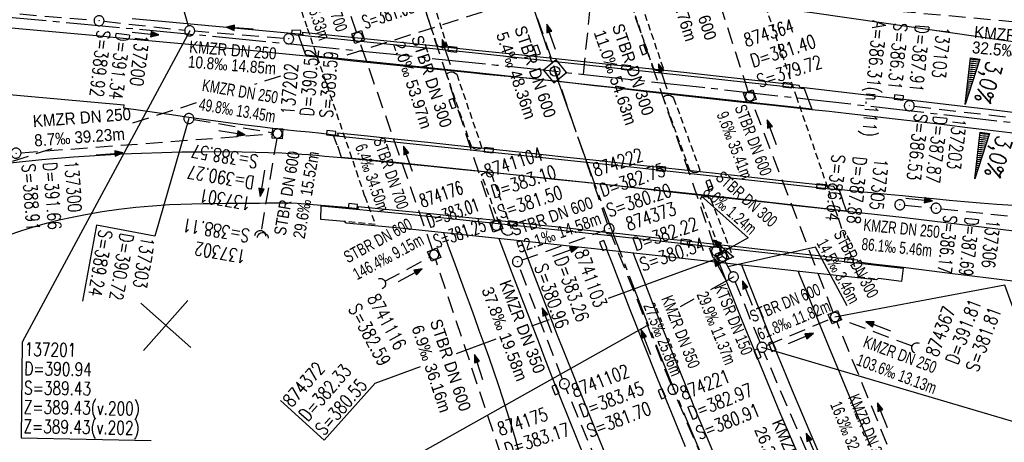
# Model space of a CAD drawing. Header units: millimetres. Extents: x -519 to 616, y -483 to 277.
# Tile 10 of 26: x -72 to 75, y -217 to -154. Entities that reach past the tile are written whole.
import ezdxf

# ---------------------------------------------------------------- set-up
doc = ezdxf.new("R2010")
doc.units = ezdxf.units.MM
doc.header["$LTSCALE"] = 10
for name, pattern in [('ACHSE', [5.5, 4, -0.5, 0.5, -0.5]), ('LT00', [0]), ('LT17', [0.15, 0.1, -0.05]), ('STRICHLINIE2', [0.375, 0.25, -0.125])]:
    doc.linetypes.add(name, pattern=pattern)
for name, color, linetype in [('--EK_000-Halt-Pfeil', 4, 'LT00'), ('--EK_000-Halt-Text', 140, 'LT00'), ('--EK_000-Haltung', 7, 'STRICHLINIE2'), ('--EK_000-Schacht-Text', 5, 'LT00'), ('--EK_01-Halt-Text', 140, 'LT00'), ('--EK_01-Haltung', 7, 'STRICHLINIE2'), ('--EK_01-Schacht-Text', 5, 'LT00'), ('--EK_04-Halt-Pfeil', 4, 'LT00'), ('--EK_04-Halt-Text', 140, 'LT00'), ('--EK_04-Haltung', 7, 'STRICHLINIE2'), ('--EK_04-Schacht-Text', 5, 'LT00'), ('--EK_05-Halt-Pfeil', 4, 'LT00'), ('--EK_05-Halt-Text', 140, 'LT00'), ('--EK_05-Haltung', 7, 'STRICHLINIE2'), ('--EK_05-Schacht-Text', 5, 'LT00'), ('--EK_06-Halt-Pfeil', 4, 'LT00'), ('--EK_06-Halt-Text', 140, 'LT00'), ('--EK_06-Haltung', 7, 'STRICHLINIE2'), ('--EK_06-Schacht-Text', 5, 'LT00'), ('--EK_07-Halt-Pfeil', 4, 'LT00'), ('--EK_07-Halt-Text', 140, 'LT00'), ('--EK_07-Haltung', 7, 'STRICHLINIE2'), ('--EK_07-Schacht-Text', 5, 'LT00'), ('--EK_08-Halt-Pfeil', 4, 'LT00'), ('--EK_08-Halt-Text', 140, 'LT00'), ('--EK_08-Haltung', 7, 'STRICHLINIE2'), ('--EK_08-Schacht-Text', 5, 'LT00'), ('--EK_10-Halt-Pfeil', 4, 'LT00'), ('--EK_10-Halt-Text', 140, 'LT00'), ('--EK_10-Haltung', 7, 'STRICHLINIE2'), ('--EK_10-Schacht-Text', 5, 'LT00'), ('--EK_A-TEXT-KILOMETER', 30, 'LT17'), ('--EK_A6-TEXT-KILOMETER', 30, 'LT17'), ('--EK_FBR', 2, 'LT00'), ('-AX-020', 30, 'ACHSE'), ('-AX-061', 30, 'ACHSE'), ('-NETZKNOTEN', 20, 'LT00'), ('-QUE-20O', 11, 'Continuous'), ('-QUE-20W', 11, 'Continuous'), ('V_BR_KAPPE', 30, 'LT00'), ('V_BRUECK', 30, 'LT17'), ('V_KA_MULD', 182, 'LT00'), ('V_KA_MULD_VERDECKT', 252, 'LT00'), ('V_KA_PRUF', 182, 'LT00'), ('V_KA_PRUF_VERDECKT', 252, 'LT00'), ('V_L_BWID', 30, 'LT17'), ('V_P_SK', 182, 'LT00'), ('V_P_SK_VERDECKT', 252, 'LT00'), ('V_P_UK_DL', 182, 'LT00'), ('V_RASTER_75', 121, 'LT00')]:
    doc.layers.add(name, color=color, linetype=linetype)
doc.styles.add('Haltungsbeschriftung', font='arial.ttf', dxfattribs={"width": 0.75})
doc.styles.add('ROMANS', font='ROMANS.shx', dxfattribs={"width": 0.8})
doc.styles.add('schachtbeschriftung', font='romans.shx', dxfattribs={"width": 0.75, "height": 0.2})

# ---------------------------------------------------------------- blocks, each defined once
blk = doc.blocks.new('SYMB0652')
at = {"color": 0, "linetype": 'ByBlock'}
blk.add_lwpolyline([(-0.15, -0.075), (0.15, -0.075), (0.15, 0.075), (-0.15, 0.075), (-0.15, -0.075)], dxfattribs=at)
blk = doc.blocks.new('SYMB0003')
at = {"color": 0, "linetype": 'ByBlock'}
for p, q in [((-0.015712, 0), (0.010166, 0.012015)), ((0, -0.021257), (-0.015712, 0)), ((0.010166, 0.012015), (0, -0.021257))]:
    blk.add_line(p, q, dxfattribs=at)
for points in [[(-0.031395, 0.499013), (-0.093691, 0.491144), (-0.154509, 0.475528), (-0.21289, 0.452414), (-0.267913, 0.422164), (-0.318712, 0.385257), (-0.364484, 0.342274), (-0.404509, 0.293893), (-0.438154, 0.240877), (-0.464888, 0.184062), (-0.484292, 0.124345), (-0.496058, 0.062667), (-0.5, 0)], [(-0.5, 0), (-0.496058, -0.062667), (-0.484292, -0.124345), (-0.464888, -0.184062), (-0.438154, -0.240877), (-0.404509, -0.293893), (-0.364485, -0.342274), (-0.318712, -0.385257), (-0.267914, -0.422164), (-0.21289, -0.452414), (-0.154509, -0.475529), (-0.093691, -0.491144), (-0.031395, -0.499014), (0.031395, -0.499014)], [(0.5, 0), (0.496057, 0.062667), (0.484292, 0.124345), (0.464888, 0.184062), (0.438153, 0.240877), (0.404509, 0.293893), (0.364484, 0.342274), (0.318712, 0.385257), (0.267913, 0.422164), (0.21289, 0.452414), (0.154509, 0.475528), (0.093691, 0.491144), (0.031395, 0.499013), (-0.031395, 0.499013)], [(0.031395, -0.499014), (0.093691, -0.491144), (0.154509, -0.475529), (0.21289, -0.452414), (0.267914, -0.422164), (0.318712, -0.385257), (0.364485, -0.342274), (0.404509, -0.293893), (0.438154, -0.240877), (0.464889, -0.184062), (0.484292, -0.124345), (0.496058, -0.062667), (0.5, 0)]]:
    blk.add_lwpolyline(points, dxfattribs=at)
blk = doc.blocks.new('SYMB1210')
at = {"color": 0, "linetype": 'ByBlock'}
blk.add_line((0.018815, -0.179014), (0.055623, -0.17119), dxfattribs=at)
for points in [[(-0.2, -0.2), (-0.2, 0.2), (0.2, 0.2), (0.2, -0.2), (-0.2, -0.2)], [(0.018815, 0.179014), (-0.018815, 0.179014), (-0.055623, 0.17119), (-0.09, 0.155885), (-0.120444, 0.133766), (-0.145623, 0.105801), (-0.164438, 0.073213), (-0.176067, 0.037424), (-0.18, 0)], [(-0.18, 0), (-0.176067, -0.037424), (-0.164438, -0.073213), (-0.145623, -0.105801), (-0.120444, -0.133766), (-0.09, -0.155885), (-0.055623, -0.17119), (-0.018815, -0.179014), (0.018815, -0.179014)], [(0.18, 0), (0.176067, 0.037424), (0.164438, 0.073213), (0.145623, 0.105801), (0.120444, 0.133766), (0.09, 0.155885), (0.055623, 0.17119), (0.018815, 0.179014)], [(0.055623, -0.17119), (0.09, -0.155885), (0.120444, -0.133766), (0.145623, -0.105801), (0.164438, -0.073213), (0.176067, -0.037424), (0.18, 0)]]:
    blk.add_lwpolyline(points, dxfattribs=at)
blk = doc.blocks.new('SYMB1107')
at = {"color": 0, "linetype": 'ByBlock'}
for points in [[(-0.2, 0), (-0.196157, 0.039018), (-0.184776, 0.076537), (-0.166294, 0.111114), (-0.141421, 0.141421), (-0.111114, 0.166294), (-0.076537, 0.184776), (-0.039018, 0.196157), (0, 0.2)], [(0, 0.2), (0.039018, 0.196157), (0.076537, 0.184776), (0.111114, 0.166294), (0.141421, 0.141421), (0.166294, 0.111114), (0.184776, 0.076537), (0.196157, 0.039018), (0.2, 0)]]:
    blk.add_lwpolyline(points, dxfattribs=at)
blk = doc.blocks.new('SYMB0070')
at = {"color": 0, "linetype": 'ByBlock'}
for p, q in [((-0.5, 0), (0.2, 0)), ((0.5, 0), (0.2, 0.1)), ((0.2, 0.1), (0.2, 0)), ((0.468, 0), (0.21, 0.086)), ((0.21, 0.086), (0.21, -0.086)), ((0.21, -0.086), (0.468, 0)), ((0.22, -0.072), (0.437, 0)), ((0.23, -0.058), (0.405, 0)), ((0.24, -0.045), (0.374, 0)), ((0.342, 0), (0.25, 0.031)), ((0.25, 0.031), (0.25, -0.031)), ((0.25, -0.031), (0.342, 0)), ((0.26, -0.017), (0.31, 0)), ((0.27, -0.003), (0.279, 0))]:
    blk.add_line(p, q, dxfattribs=at)
for points in [[(0.2, 0), (0.2, -0.1), (0.5, 0)], [(0.437, 0), (0.22, 0.072), (0.22, -0.072)], [(0.405, 0), (0.23, 0.058), (0.23, -0.058)], [(0.374, 0), (0.24, 0.045), (0.24, -0.045)], [(0.31, 0), (0.26, 0.017), (0.26, -0.017)], [(0.279, 0), (0.27, 0.003), (0.27, -0.003)]]:
    blk.add_lwpolyline(points, dxfattribs=at)
blk = doc.blocks.new('Netzknoten_SYMB')
at = {"flags": 128}
blk.add_lwpolyline([(0, -0.864), (0.864, 0), (0, 0.864), (-0.864, 0)], close=True, dxfattribs=at)
blk.add_circle((0, 0), 0.36)

msp = doc.modelspace()

# ---------------------------------------------------------------- hatches: boundary and pattern name
at = {"layer": '-QUE-20O'}
h = msp.add_hatch(dxfattribs=at)
h.set_pattern_fill('LT_0', color=256, scale=0.3, angle=-6.6278, style=0, pattern_type=2)
h.set_pattern_definition([(353.372168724, (24089.87786, -706253.55518), (0.03462589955, 0.2979950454), [0.3])])
h.paths.add_polyline_path([(69.87, -159.27), (69.07, -166.23), (71.26, -159.43)])
at = {"layer": '-QUE-20W'}
h = msp.add_hatch(dxfattribs=at)
h.set_pattern_fill('LT_0', color=256, scale=0.3, angle=-6.6278, style=0, pattern_type=2)
h.set_pattern_definition([(353.372168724, (24091.3373, -706264.6834), (0.03462589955, 0.2979950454), [0.3])])
h.paths.add_polyline_path([(71.33, -170.4), (70.52, -177.35), (72.72, -170.56)])

# ---------------------------------------------------------------- linework, layer by layer
at = {"layer": '--EK_000-Haltung'}
for p, q in [((-47.12, -154.49), (-50.41, -142.64)), ((-109.69, -149.49), (-61.23, -153.63)), ((-59.74, -153.78), (-47.66, -155.13)), ((-32.86, -156.34), (-46.17, -155.27)), ((61.46, -166.5), (88, -169.58))]:
    msp.add_line(p, q, dxfattribs=at)
at = {"layer": '--EK_000-Schacht-Text', "flags": 128}
msp.add_lwpolyline([(-46.92, -155.21), (-71.99, -201.83), (-72.13, -216.11), (-52.7, -216.54)], dxfattribs=at)
at = {"layer": '--EK_01-Haltung'}
msp.add_line((55.43, -151.91), (102.68, -156.24), dxfattribs=at)
at = {"layer": '--EK_04-Haltung'}
for p, q in [((15.58, -184.12), (0.51, -139.75)), ((25.09, -208.17), (16.09, -185.53)), ((38.85, -240.3), (25.66, -209.56))]:
    msp.add_line(p, q, dxfattribs=at)
at = {"layer": '--EK_05-Haltung'}
for p, q in [((-21.97, -155.43), (-33.14, -122.45)), ((-10.6, -188.01), (-21.48, -156.85)), ((-17.75, -192.7), (-11.01, -189.07)), ((0.84, -222.31), (-10.12, -189.43))]:
    msp.add_line(p, q, dxfattribs=at)
at = {"layer": '--EK_06-Haltung'}
for p, q in [((-1.3, -183.65), (-17.69, -133.81)), ((2.8, -189.51), (15.11, -185.09)), ((8.85, -207.34), (2.36, -190.46)), ((18.4, -230.38), (9.4, -208.73))]:
    msp.add_line(p, q, dxfattribs=at)
at = {"layer": '--EK_07-Halt-Text', "flags": 128}
for points in [[(29.61, -179.89), (36.63, -186.17), (32.32, -188.61)], [(51.42, -196.37), (46.67, -187.59), (33.58, -190.52)]]:
    msp.add_lwpolyline(points, dxfattribs=at)
at = {"layer": '--EK_07-Haltung'}
for p, q in [((31.58, -187.47), (14.28, -137.24)), ((32.19, -188.51), (32.39, -188.68)), ((34.05, -191.38), (33.12, -189.66)), ((38.4, -201.88), (34.69, -192.74)), ((61.68, -227.53), (49.88, -198.74)), ((61.18, -202.43), (50.3, -198.32))]:
    msp.add_line(p, q, dxfattribs=at)
at = {"layer": '--EK_07-Schacht-Text', "flags": 128}
for points in [[(15.74, -195.2), (32.76, -189)], [(31.05, -193.93), (34.41, -192.04)], [(26.5, -196.49), (28.55, -195.34)], [(4.27, -199.38), (6.91, -198.42)], [(-35.32, -220.97), (-31.11, -228.77), (-21.03, -223.23), (21.5, -199.3)], [(-7.01, -203.5), (-1.07, -201.33)], [(-33.35, -210.55), (-26.81, -216.47), (-19.2, -207.94), (-12.38, -205.46)]]:
    msp.add_lwpolyline(points, dxfattribs=at)
at = {"layer": '--EK_08-Haltung'}
for p, q in [((36.64, -164.29), (27.68, -136.43)), ((49.32, -197.35), (37.14, -165.7)), ((39.37, -202.29), (48.9, -198.34)), ((51.37, -232.03), (38.97, -203.26))]:
    msp.add_line(p, q, dxfattribs=at)
at = {"layer": '--EK_08-Schacht-Text', "flags": 128}
for points in [[(99.89, -204.63), (81.69, -211.62), (75, -193.27), (49.59, -198.05)], [(38.68, -202.58), (82.52, -215.55)]]:
    msp.add_lwpolyline(points, dxfattribs=at)
at = {"layer": '--EK_10-Haltung'}
for p, q in [((-46.3, -168.47), (-34.52, -170.46)), ((-72.16, -173.46), (-34.53, -170.64)), ((-33.9, -171.32), (-36.25, -185.14)), ((60.05, -181.31), (63.99, -181.69)), ((65.48, -181.85), (103.42, -185.85))]:
    msp.add_line(p, q, dxfattribs=at)
at = {"layer": '--EK_10-Schacht-Text'}
msp.add_line((-47.04, -168.34), (-52.14, -185.94), dxfattribs=at)
at = {"layer": '--EK_10-Schacht-Text', "flags": 128}
msp.add_lwpolyline([(-52.14, -185.94), (-60.87, -184.31), (-62.94, -195.67)], dxfattribs=at)
at = {"layer": '--EK_A-TEXT-KILOMETER', "ltscale": 2.5, "flags": 128}
msp.add_lwpolyline([(11.97, -161.72), (17.52, -108.41)], dxfattribs=at)
at = {"layer": '--EK_A6-TEXT-KILOMETER', "ltscale": 2.5}
for p, q in [((3.98, -150.15), (-24.31, -159.14)), ((-33.33, -162.01), (-37.22, -163.25)), ((-45.93, -166.01), (-56.39, -169.34)), ((-67.53, -172.87), (-105.95, -185.08))]:
    msp.add_line(p, q, dxfattribs=at)
at = {"layer": '--EK_FBR'}
for points in [[(347.61, -191.12), (337.39, -189.87), (326.68, -188.53), (321.39, -187.8), (313.34, -186.77), (297.78, -184.87), (278.05, -182.4), (252.97, -179.28), (233.75, -176.78), (232.82, -176.66), (229.04, -176.2), (202.84, -172.86), (178.93, -169.86), (164.15, -168.04), (148.71, -166.1), (124.59, -163.17), (99.95, -160.19), (73.77, -156.52), (56.93, -154.05), (46.17, -152.5), (40.96, -151.86), (22.72, -149.86)], [(-90.71, -153.22), (-84.08, -153.8), (-77.46, -154.39), (-70.83, -154.99), (-65.85, -155.45), (-60.86, -155.92), (-55.87, -156.39), (-50.89, -156.86)], [(44.41, -163.75), (44.24, -163.37), (38.49, -162.73), (32.75, -162.1), (27, -161.47), (21.25, -160.84), (14.77, -160.15), (8.29, -159.46), (1.81, -158.77), (-4.68, -158.09), (-11.03, -157.43), (-17.38, -156.77), (-23.73, -156.12), (-30.08, -155.46), (-29.99, -155.82)], [(-78.31, -164.32), (-71.69, -164.92), (-66.71, -165.38), (-61.72, -165.84), (-56.74, -166.3)], [(-24.71, -170.89), (-25.4, -170.81), (-27.23, -170.6), (-29.06, -170.4), (-30.89, -170.21), (-32.72, -170.01), (-34.55, -169.81), (-36.38, -169.6), (-38.59, -169.33), (-40.8, -169.05), (-43.01, -168.75), (-45.22, -168.43), (-47.42, -168.12), (-49.63, -167.8), (-51.83, -167.48), (-54.3, -167.13), (-56.76, -166.78), (-56.74, -166.3)], [(49.59, -178.87), (49.59, -178.87), (49.45, -178.51), (42, -177.69), (34.54, -176.88), (27.09, -176.06), (19.63, -175.25), (14.35, -174.68), (9.06, -174.11), (3.78, -173.54), (-1.51, -172.97), (-6.8, -172.41), (-11.3, -171.94), (-15.81, -171.47), (-20.32, -171), (-24.83, -170.53), (-24.71, -170.89)], [(53.11, -189.86), (52.98, -189.55), (50.07, -189.23), (47.16, -188.9), (44.24, -188.57), (41.32, -188.25), (38.39, -187.92), (35.47, -187.59), (32.55, -187.27), (29.52, -186.93), (26.49, -186.6), (23.46, -186.28), (20.43, -185.95), (17.4, -185.62), (14.35, -185.29), (11.31, -184.95), (8.27, -184.62), (5.22, -184.29), (2.18, -183.96), (-2.02, -183.52), (-6.21, -183.08), (-10.41, -182.66), (-14.6, -182.24), (-18.16, -181.88), (-21.71, -181.53), (-21.75, -181.83)], [(5.38, -202.07), (3.36, -196.77), (1.34, -191.46), (-0.62, -186.33)], [(66.7, -323.17), (58.34, -308.55), (47.14, -287.41), (36.38, -265.79), (25.99, -243.35), (16.44, -221.46), (8.1, -200.83), (4.53, -191.47), (2.96, -187.34)], [(32.24, -189.88), (35.34, -197.69), (41.31, -212.25), (50.54, -233.54), (60.58, -255.05), (70.9, -275.74), (75.02, -283.58), (75.43, -283.36)], [(35.64, -190.26), (40.21, -201.8), (41.2, -204.21), (42.19, -206.61), (43.19, -209.02), (44.19, -211.41), (45.68, -214.93), (47.19, -218.44), (48.72, -221.93), (50.26, -225.43), (51.81, -228.91), (53.38, -232.4), (55, -235.97), (56.63, -239.54), (58.27, -243.1), (59.93, -246.65), (61.61, -250.2), (63.3, -253.74), (65.33, -257.93), (67.39, -262.11), (69.48, -266.27), (71.59, -270.42), (73.73, -274.56), (74.99, -276.97)]]:
    msp.add_lwpolyline(points, dxfattribs=at)
at = {"layer": '--EK_FBR', "color": 2}
for points in [[(-29.99, -155.82), (-30.65, -155.71), (-50.54, -153.86), (-55.52, -153.4)], [(-50.89, -156.86), (-47.62, -157.17), (-44.36, -157.48), (-41.09, -157.8), (-37.83, -158.11), (-34.57, -158.44), (-32.03, -158.69), (-29.5, -158.95), (-25.98, -159.32), (-22.47, -159.68), (-18.95, -160.05), (-15.44, -160.41), (-11.92, -160.77), (-8.41, -161.12), (-4.89, -161.47), (-2.66, -161.68), (-0.42, -161.89), (1.81, -162.1), (4.04, -162.32), (6.27, -162.54), (8.73, -162.81), (11.19, -163.08), (13.65, -163.37), (16.11, -163.66), (18.56, -163.95), (21.02, -164.23), (24.61, -164.64), (28.2, -165.04), (31.79, -165.44), (35.38, -165.82), (38.97, -166.21), (42.56, -166.59), (46.15, -166.97), (48.71, -167.25), (51.27, -167.53), (54.3, -167.87), (57.32, -168.22), (60.35, -168.58), (63.37, -168.94), (66.39, -169.3), (69.42, -169.67), (72.44, -170.03), (76.68, -170.54)], [(81.09, -168.01), (72.57, -167), (45.01, -163.75), (44.41, -163.75)], [(-73.78, -174.98), (-71.42, -174.72), (-69.06, -174.48), (-66.7, -174.26), (-64.3, -174.07), (-61.91, -173.91), (-59.51, -173.77), (-57.12, -173.64), (-54.11, -173.52), (-51.11, -173.42), (-48.1, -173.34), (-45.1, -173.3), (-42.09, -173.29), (-39.08, -173.32), (-37.1, -173.36), (-35.11, -173.41), (-33.13, -173.49), (-31.14, -173.6), (-29.16, -173.74), (-27.93, -173.84), (-26.7, -173.95), (-25.47, -174.07), (-24.24, -174.19), (-22.19, -174.39), (-20.14, -174.58), (-18.08, -174.78), (-16.03, -174.97), (-11.29, -175.43), (-6.56, -175.9), (-1.83, -176.38), (2.91, -176.88), (7.64, -177.39), (11.75, -177.83), (15.87, -178.28), (19.98, -178.73), (24.1, -179.19), (28.22, -179.64), (32.33, -180.09), (36.14, -180.51), (39.94, -180.92), (43.74, -181.34), (47.55, -181.76), (51.35, -182.18), (53.65, -182.43), (55.96, -182.69), (60.05, -183.16), (64.15, -183.64), (68.24, -184.13), (72.34, -184.63), (76.43, -185.14)], [(-73.78, -174.98), (-71.42, -174.72), (-69.06, -174.48), (-66.7, -174.26), (-64.3, -174.07), (-61.91, -173.91), (-59.51, -173.77), (-57.12, -173.64), (-54.11, -173.52), (-51.11, -173.42), (-48.1, -173.34), (-45.1, -173.3), (-42.09, -173.29), (-39.08, -173.32), (-37.1, -173.36), (-35.11, -173.41), (-33.13, -173.49), (-31.14, -173.6), (-29.16, -173.74), (-27.93, -173.84), (-26.7, -173.95), (-25.47, -174.07), (-24.24, -174.19), (-22.19, -174.39), (-20.14, -174.58), (-18.08, -174.78), (-16.03, -174.97), (-11.29, -175.43), (-6.56, -175.9), (-1.83, -176.38), (2.91, -176.88), (7.64, -177.39), (11.75, -177.83), (15.87, -178.28), (19.98, -178.73), (24.1, -179.19), (28.22, -179.64), (32.33, -180.09), (36.14, -180.51), (39.94, -180.92), (43.74, -181.34), (47.55, -181.76), (51.35, -182.18), (53.65, -182.43), (55.96, -182.69), (60.05, -183.16), (64.15, -183.64), (68.24, -184.13), (72.34, -184.63), (76.43, -185.14)], [(76.33, -181.38), (73.83, -181.19), (71.32, -180.99), (69, -180.8), (66.68, -180.59), (64.36, -180.37), (62.04, -180.15), (59.72, -179.92), (57.4, -179.69), (55.08, -179.47), (53.87, -179.35), (52.67, -179.23), (51.46, -179.09), (50.26, -178.95), (49.59, -178.87)], [(-21.75, -181.83), (-23.58, -181.66), (-25.41, -181.5), (-27.24, -181.34), (-28.45, -181.24), (-29.65, -181.15), (-30.85, -181.08), (-32.05, -181.03), (-33.16, -181.01), (-34.27, -181.01), (-35.39, -181.02), (-36.5, -181.04), (-38.18, -181.05), (-39.86, -181.06), (-41.54, -181.07), (-43.23, -181.09), (-44.91, -181.11), (-46.59, -181.15), (-48.27, -181.2), (-49.95, -181.28), (-52.48, -181.44), (-55, -181.67), (-57.52, -181.96), (-60.03, -182.32), (-62.52, -182.74), (-64.49, -183.13), (-66.45, -183.57), (-68.39, -184.06), (-70.32, -184.6), (-72.24, -185.19), (-74.14, -185.83)], [(2.36, -218.35), (1.8, -216.3), (1.21, -214.26), (0.59, -212.23), (-0.06, -210.2), (-0.73, -208.18), (-1.43, -206.14), (-2.14, -204.1), (-2.87, -202.07), (-3.6, -200.04), (-4.34, -198.02), (-5.09, -195.99), (-5.83, -193.97), (-6.57, -191.94), (-7.38, -189.73), (-8.19, -187.51), (-8.93, -185.45)], [(2.96, -187.34), (2.72, -186.68)], [(15.5, -188.04), (16.22, -189.91), (17.12, -192.25), (18.02, -194.6), (18.92, -196.94), (20.94, -202.08), (22.99, -207.2), (25.08, -212.31), (27.2, -217.41)], [(33.5, -223.26), (30.42, -215.97), (28.76, -211.97), (27.12, -207.95), (25.49, -203.93), (23.89, -199.9), (22.29, -195.87), (21.29, -193.3), (20.29, -190.74), (19.4, -188.46)], [(77.39, -192.81), (73.35, -192.32), (69.31, -191.83), (67.6, -191.63), (65.65, -191.38), (63.69, -191.14), (61.73, -190.89), (59.78, -190.65), (57.56, -190.38), (55.34, -190.12), (53.11, -189.86)], [(44.09, -191.2), (44.26, -191.64), (45.37, -194.37), (46.48, -197.1), (47.61, -199.87), (48.75, -202.64), (49.89, -205.41), (51.04, -208.18), (52.19, -210.95), (53.36, -213.71), (54.98, -217.5)], [(12.29, -219.4), (11.02, -216.32), (9.77, -213.24), (8.53, -210.16), (7.31, -207.06), (6.11, -203.96), (5.74, -203.02), (5.38, -202.07)]]:
    msp.add_lwpolyline(points, dxfattribs=at)
at = {"layer": '-AX-020', "ltscale": 0.2, "flags": 128}
msp.add_lwpolyline([(-493.87, -141.36), (-486.27, -141.05), (-470.78, -140.5), (-455.3, -140.02), (-439.81, -139.63), (-424.32, -139.32), (-408.83, -139.08), (-393.34, -138.93), (-377.85, -138.86), (-362.36, -138.86), (-346.87, -138.95), (-331.38, -139.12), (-315.89, -139.36), (-300.4, -139.69), (-284.91, -140.1), (-269.43, -140.58), (-253.95, -141.15), (-238.47, -141.79), (-232.64, -142.06), (-217.17, -142.81), (-201.7, -143.65), (-186.24, -144.56), (-170.78, -145.54), (-155.32, -146.59), (-139.87, -147.7), (-124.42, -148.88), (-108.98, -150.13), (-93.54, -151.43), (-78.11, -152.79), (-62.68, -154.2), (-47.26, -155.66), (-31.84, -157.17), (-16.43, -158.73), (-1.02, -160.33), (14.39, -161.98), (29.79, -163.66), (45.18, -165.38), (60.57, -167.13), (75.96, -168.91), (91.35, -170.72), (106.73, -172.55), (122.11, -174.41), (137.49, -176.29), (152.87, -178.19), (168.24, -180.1), (183.61, -182.03), (198.98, -183.96), (214.35, -185.9), (229.72, -187.85), (244.81, -189.77), (264.65, -192.28), (284.5, -194.8), (304.34, -197.3), (324.18, -199.78), (344.03, -202.24), (363.88, -204.68), (383.74, -207.08), (403.6, -209.44), (423.46, -211.76), (431.13, -212.64)], dxfattribs=at)
at = {"layer": '-AX-061', "ltscale": 0.2, "flags": 128}
msp.add_lwpolyline([(195.76, -477.64), (192.38, -473.95), (186.71, -467.64), (181.1, -461.27), (175.55, -454.86), (170.06, -448.39), (164.63, -441.86), (159.26, -435.29), (153.96, -428.67), (148.71, -422), (143.54, -415.28), (138.42, -408.51), (133.37, -401.69), (128.38, -394.82), (123.46, -387.91), (118.61, -380.95), (113.82, -373.95), (109.09, -366.9), (104.43, -359.81), (99.84, -352.67), (95.32, -345.49), (90.87, -338.27), (86.48, -331.01), (82.16, -323.7), (77.91, -316.36), (73.73, -308.97), (69.62, -301.55), (65.58, -294.09), (61.61, -286.59), (57.72, -279.05), (53.89, -271.48), (50.13, -263.87), (46.45, -256.22), (42.84, -248.54), (39.3, -240.83), (35.83, -233.09), (32.44, -225.31), (29.12, -217.5), (25.88, -209.66), (22.71, -201.79), (19.61, -193.89), (16.59, -185.96), (13.64, -178.01), (10.77, -170.02), (7.97, -162.01), (5.25, -153.97), (2.6, -145.91), (0.03, -137.82), (-2.46, -129.71), (-4.88, -121.58), (-7.22, -113.42), (-9.48, -105.24), (-11.66, -97.05), (-13.77, -88.83), (-15.8, -80.59), (-17.75, -72.33), (-19.63, -64.05), (-21.43, -55.76), (-23.14, -47.45), (-24.78, -39.13), (-26.34, -30.79), (-27.83, -22.43), (-29.23, -14.06), (-30.56, -5.68), (-31.8, 2.71), (-32.97, 11.12), (-34.06, 19.53), (-35.06, 27.96), (-35.99, 36.39), (-36.84, 44.83), (-37.61, 53.28), (-38.3, 61.74), (-38.91, 70.2), (-39.44, 78.67), (-39.89, 87.15), (-40.26, 95.62), (-40.55, 104.1), (-40.76, 112.59), (-40.89, 121.07), (-40.94, 129.56), (-40.91, 138.04), (-40.8, 146.53), (-40.61, 155.01), (-40.39, 162.37), (-40.05, 170.85), (-39.64, 179.33), (-39.16, 187.8), (-38.61, 196.27), (-38.01, 204.73), (-37.36, 213.19), (-36.73, 220.94), (-35.68, 232.89), (-34.55, 244.84), (-33.34, 256.78), (-32.05, 268.71), (-31.64, 272.36)], dxfattribs=at)
at = {"layer": '-QUE-20O', "flags": 128}
msp.add_lwpolyline([(71.26, -159.43), (69.07, -166.23), (69.87, -159.27), (71.26, -159.43)], dxfattribs=at)
at = {"layer": '-QUE-20W', "flags": 128}
msp.add_lwpolyline([(72.72, -170.56), (70.52, -177.35), (71.33, -170.4), (72.72, -170.56)], dxfattribs=at)
at = {"layer": 'V_BR_KAPPE'}
for points in [[(45.01, -163.84), (46.13, -166.92), (21.02, -164.17), (-4.94, -161.41), (-29.53, -158.86), (-30.63, -155.8), (-4.65, -158.48), (21.25, -161.25), (45.01, -163.84)], [(-24.84, -172.33), (-25.4, -170.87), (-6.38, -172.85), (19.51, -175.63), (50.25, -179)], [(-24.8, -172.44), (-24.25, -174.13), (-16.07, -174.86), (7.62, -177.34), (32.37, -180.03), (51.31, -182.13), (50.78, -180.66)], [(50.25, -179), (50.74, -180.52), (50.78, -180.66)], [(59.79, -190.71), (59.56, -192.75), (56.11, -192.29), (55.78, -192.5), (47.02, -191.52), (32.16, -189.87), (17.28, -188.23), (2.02, -186.6), (-14.97, -184.82), (-23.54, -183.99), (-23.8, -183.74), (-27.32, -183.44), (-27.24, -181.41), (-14.64, -182.62), (2.1, -184.36), (17.37, -185.99), (32.42, -187.65), (47.12, -189.28), (59.79, -190.71)]]:
    msp.add_lwpolyline(points, dxfattribs=at)
at = {"layer": 'V_BRUECK'}
for points in [[(-8.43, -157.43), (-8.67, -157.6), (-8.94, -157.69), (-9.23, -157.7), (-9.51, -157.63), (-9.76, -157.49), (-9.96, -157.28), (-13.4, -146.68), (-13.17, -146.52), (-12.9, -146.43), (-12.62, -146.41), (-12.34, -146.47), (-12.09, -146.61), (-11.88, -146.81), (-8.43, -157.43)], [(18.74, -150.08), (22.39, -160.75), (22.6, -160.95), (22.86, -161.08), (23.14, -161.14), (23.43, -161.12), (23.71, -161.01), (23.94, -160.84), (20.34, -150.26), (20.14, -150.03), (19.88, -149.87), (19.58, -149.79), (19.28, -149.8), (18.99, -149.9), (18.74, -150.08)], [(-8.5, -161.66), (-8.28, -161.49), (-8.01, -161.39), (-7.73, -161.36), (-7.45, -161.41), (-7.19, -161.53), (-6.98, -161.72), (-3.23, -172.68), (-3.47, -172.85), (-3.75, -172.94), (-4.04, -172.96), (-4.33, -172.89), (-4.58, -172.74), (-4.78, -172.53), (-8.5, -161.66)], [(23.91, -165.13), (24.15, -164.95), (24.43, -164.85), (24.72, -164.84), (25.01, -164.91), (25.27, -165.06), (25.47, -165.28), (29.43, -176.15), (29.2, -176.32), (28.94, -176.43), (28.65, -176.46), (28.37, -176.41), (28.11, -176.28), (27.9, -176.09), (23.91, -165.13)], [(-0.13, -185.41), (-3.26, -176.73), (-3.04, -176.56), (-2.77, -176.46), (-2.49, -176.43), (-2.21, -176.49), (-1.96, -176.61), (-1.75, -176.81), (1.43, -185.53), (1.19, -185.71), (0.91, -185.81), (0.62, -185.83), (0.33, -185.77), (0.07, -185.62), (-0.13, -185.41)], [(29.47, -180.28), (29.71, -180.11), (30, -180.01), (30.3, -179.99), (30.59, -180.07), (30.85, -180.23), (31.05, -180.45), (34.32, -189.05)], [(34.32, -189.05), (34.08, -189.23), (33.79, -189.33), (33.49, -189.34), (33.2, -189.27), (32.94, -189.11), (32.74, -188.88), (29.47, -180.28)]]:
    msp.add_lwpolyline(points, dxfattribs=at)
at = {"layer": 'V_L_BWID'}
for points in [[(-42.93, -130.43), (-37.58, -130.88), (-37.27, -131.54), (-35.06, -138.08), (-29.34, -154.8), (-22.03, -176.15), (-20.74, -179.97), (-19.16, -184.2), (-23.8, -183.74)], [(36.51, -138.58), (36.39, -139.26), (36.15, -142.63), (38.7, -150.08), (43.79, -164.98), (50.27, -183.86), (52.84, -191.35), (53.1, -192), (55.84, -192.36)]]:
    msp.add_lwpolyline(points, dxfattribs=at)
at = {"layer": 'V_RASTER_75'}
for p, q in [((-47.18, -195.57), (-53.82, -203.05)), ((-46.76, -202.63), (-54.24, -195.99))]:
    msp.add_line(p, q, dxfattribs=at)

# ---------------------------------------------------------------- block references
at = {"layer": '--EK_000-Halt-Pfeil', "yscale": 4.000000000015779, "zscale": 4}
for p, xscale, rotation in [((-39.44, -154.81), 3.999999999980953, 175.3823494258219), ((-53.52, -155.61), 4.000000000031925, 353.6468394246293)]:
    msp.add_blockref('SYMB0070', p, dxfattribs=dict(at, xscale=xscale, rotation=rotation))
at = {"layer": '--EK_04-Halt-Pfeil', "zscale": 4}
for p, xscale, yscale, rotation in [((7.13, -156.13), 3.999999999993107, 4.000000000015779, 108.7606293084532), ((21.34, -201.83), 4, 4, 111.6739093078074)]:
    msp.add_blockref('SYMB0070', p, dxfattribs=dict(at, xscale=xscale, yscale=yscale, rotation=rotation))
at = {"layer": '--EK_05-Halt-Pfeil', "zscale": 4}
for p, xscale, yscale, rotation in [((-14.27, -174.38), 3.999999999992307, 4.000000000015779, 109.249239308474), ((-13.91, -191.77), 3.999999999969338, 4.000000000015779, 28.35038930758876), ((-3.69, -205.55), 4.000000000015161, 4.000000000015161, 108.4315193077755)]:
    msp.add_blockref('SYMB0070', p, dxfattribs=dict(at, xscale=xscale, yscale=yscale, rotation=rotation))
at = {"layer": '--EK_06-Halt-Pfeil', "yscale": 4.000000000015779, "zscale": 4}
for p, xscale, rotation in [((-8.54, -158.42), 4.000000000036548, 108.2118593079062), ((9.29, -188.24), 3.999999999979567, 19.74211930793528), ((6.54, -198.54), 3.999999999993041, 111.0069493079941)]:
    msp.add_blockref('SYMB0070', p, dxfattribs=dict(at, xscale=xscale, rotation=rotation))
at = {"layer": '--EK_07-Halt-Pfeil', "yscale": 4.000000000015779, "zscale": 4}
for p, xscale, rotation in [((23.87, -162.03), 3.999999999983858, 109.0100093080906), ((32.95, -187.84), 4.000000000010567, 138.7595593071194), ((32.45, -191.01), 3.999999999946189, 118.4693493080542), ((36.51, -194.49), 3.999999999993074, 112.0665293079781), ((56.09, -199.44), 4.00000000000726, 159.2827593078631), ((56.7, -212.76), 3.999999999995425, 112.2877093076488)]:
    msp.add_blockref('SYMB0070', p, dxfattribs=dict(at, xscale=xscale, rotation=rotation))
at = {"layer": '--EK_08-Halt-Pfeil', "yscale": 4.000000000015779, "zscale": 4}
for p, xscale, rotation in [((40.16, -170.4), 3.999999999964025, 111.0578593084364), ((44.52, -201.24), 3.999999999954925, 22.51551930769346), ((46.09, -217.25), 4.000000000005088, 113.3095393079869)]:
    msp.add_blockref('SYMB0070', p, dxfattribs=dict(at, xscale=xscale, rotation=rotation))
at = {"layer": '--EK_10-Halt-Pfeil', "yscale": 4.000000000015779, "zscale": 4}
for p, xscale, rotation in [((-40.58, -170.45), 3.999999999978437, 350.4251993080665), ((-58.9, -173.62), 3.999999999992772, 4.293509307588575), ((-36.06, -178.06), 4.000000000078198, 260.3785493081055), ((62.19, -180.47), 3.999999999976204, 354.4532493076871)]:
    msp.add_blockref('SYMB0070', p, dxfattribs=dict(at, xscale=xscale, rotation=rotation))
at = {"layer": '-NETZKNOTEN', "xscale": 2, "yscale": 2, "zscale": 2, "rotation": 354.2339175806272}
msp.add_blockref('Netzknoten_SYMB', (7.72, -161.27), dxfattribs=at)
at = {"layer": 'V_KA_MULD', "zscale": 3.8}
for p, xscale, yscale, rotation in [((-33.78, -170.58), 3.800000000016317, 3.799999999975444, 356.3090993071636), ((-10.35, -188.71), 3.8000000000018, 3.80000000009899, 112.7448922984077), ((49.59, -198.05), 3.80000000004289, 3.799999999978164, 22.85340731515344)]:
    msp.add_blockref('SYMB1210', p, dxfattribs=dict(at, xscale=xscale, yscale=yscale, rotation=rotation))
at = {"layer": 'V_KA_MULD_VERDECKT'}
for p, xscale, yscale, zscale, rotation in [((-21.73, -156.14), 3.80000000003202, 3.799999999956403, 3.8, 107.6872923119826), ((36.87, -165), 3.800000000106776, 3.800000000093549, 3.8, 109.1128595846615), ((-1.06, -184.37), 3.800000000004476, 3.799999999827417, 3.8, 19.33233759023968), ((31.82, -188.18), 3.799999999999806, 3.799999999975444, 3.799999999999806, 291.6758115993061), ((32.76, -189), 3.800000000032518, 3.799999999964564, 3.8, 295.6099221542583)]:
    msp.add_blockref('SYMB1210', p, dxfattribs=dict(at, xscale=xscale, yscale=yscale, zscale=zscale, rotation=rotation))
at = {"layer": 'V_KA_PRUF', "xscale": 1.500000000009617, "yscale": 1.500000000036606, "zscale": 1.5, "rotation": 4.066199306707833}
for p in [(-60.48, -153.7), (-46.92, -155.21), (-32.11, -156.4), (60.72, -166.42), (-47.04, -168.34), (-72.9, -173.52), (59.3, -181.24), (64.73, -181.77), (2.1, -189.76), (34.41, -192.04), (38.68, -202.58), (9.12, -208.04), (25.37, -208.87)]:
    msp.add_blockref('SYMB0003', p, dxfattribs=at)
at = {"layer": 'V_KA_PRUF_VERDECKT', "xscale": 1.500000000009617, "yscale": 1.500000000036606, "zscale": 1.5, "rotation": 4.066199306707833}
msp.add_blockref('SYMB0003', (15.82, -184.83), dxfattribs=at)
at = {"layer": 'V_P_SK', "zscale": 4.5}
for p, xscale, yscale, rotation in [((-31, -155.48), 4.500000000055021, 4.500000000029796, 176.3090891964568), ((-7.61, -157.98), 4.500000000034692, 4.500000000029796, 354.0582866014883), ((18.36, -160.71), 4.500000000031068, 4.500000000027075, 353.8501675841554), ((42.5, -163.35), 4.500000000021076, 4.500000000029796, 353.6915557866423), ((59.15, -165.2), 4.500000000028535, 4.500000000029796, 353.2833880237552), ((-25.77, -170.53), 4.500000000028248, 4.500000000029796, 354.0754987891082), ((-2.17, -173.08), 4.500000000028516, 4.500000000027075, 353.9031786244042), ((23.59, -175.86), 4.500000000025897, 4.500000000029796, 353.7851634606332), ((47.54, -178.5), 4.500000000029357, 4.500000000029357, 353.7510473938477), ((-22.5, -181.47), 4.500000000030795, 4.500000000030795, 354.6952901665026), ((1.37, -184.04), 4.500000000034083, 4.500000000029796, 353.8586363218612), ((27.21, -186.82), 4.500000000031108, 4.500000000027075, 353.8018557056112), ((51.71, -189.55), 4.500000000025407, 4.500000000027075, 353.6680452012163), ((40.22, -202.44), 4.500000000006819, 4.500000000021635, 292.3911226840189), ((38.01, -203.54), 4.500000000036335, 4.500000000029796, 291.7073997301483), ((7.8, -208.93), 4.500000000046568, 4.500000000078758, 111.2010088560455), ((23.71, -209.55), 4.500000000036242, 4.500000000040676, 292.2149967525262)]:
    msp.add_blockref('SYMB0652', p, dxfattribs=dict(at, xscale=xscale, yscale=yscale, rotation=rotation))
at = {"layer": 'V_P_SK_VERDECKT', "zscale": 4.5}
for p, xscale, yscale, rotation in [((5, -158.11), 4.500000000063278, 4.499999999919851, 108.5852628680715), ((20.91, -158.05), 4.50000000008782, 4.500000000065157, 108.9340679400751), ((-7.62, -166.11), 4.499999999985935, 4.499999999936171, 289.4542662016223), ((30.82, -178.26), 4.500000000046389, 4.500000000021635, 290.563656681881), ((14.95, -187.35), 4.500000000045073, 4.499999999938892, 290.8864369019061)]:
    msp.add_blockref('SYMB0652', p, dxfattribs=dict(at, xscale=xscale, yscale=yscale, rotation=rotation))
at = {"layer": 'V_P_UK_DL', "zscale": 4}
for p, xscale, yscale, rotation in [((-36.37, -185.88), 3.99999999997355, 4.000000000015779, 356.309099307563), ((-36, -186.21), 3.99999999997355, 4.000000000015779, 356.309099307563), ((-18.41, -193.06), 3.999999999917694, 4.00000000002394, 290.9242184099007), ((61.88, -202.7), 3.999999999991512, 3.999999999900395, 64.99231223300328)]:
    msp.add_blockref('SYMB1107', p, dxfattribs=dict(at, xscale=xscale, yscale=yscale, rotation=rotation))

# ---------------------------------------------------------------- texts
at = {"layer": '--EK_000-Halt-Text', "style": 'Haltungsbeschriftung', "width": 0.8}
for s, p in [('KMZR DN 250', (-47.05, -158.47)), ('10.8‰ 14.85m', (-47.23, -160.7))]:
    msp.add_text(s, height=1.8, rotation=355.3824, dxfattribs=at).set_placement(p)
at = {"layer": '--EK_000-Schacht-Text', "style": 'schachtbeschriftung', "width": 0.75}
for s, rotation, p in [('S=389.92', 263.6468, (-60.75, -155.04)), ('D=391.34', 263.6468, (-57.89, -155.36)), ('137200', 263.6468, (-55.03, -155.68)), ('D=390.52', 85.3824, (-28.42, -168.06)), ('S=389.59', 85.3824, (-25.55, -168.3)), ('137202', 85.3824, (-31.29, -167.83)), ('S=386.53', 263.3879, (61.52, -167.53)), ('D=387.87', 263.3879, (64.38, -167.86)), ('137203', 263.3879, (67.24, -168.19)), ('137201', 359.0903, (-71.62, -203.86)), ('D=390.94', 359.0903, (-71.67, -206.74)), ('S=389.43', 359.0903, (-71.71, -209.62)), ('Z=389.43(v.200)', 359.0903, (-71.76, -212.5)), ('Z=389.43(v.202)', 359.0903, (-71.8, -215.38))]:
    msp.add_text(s, height=2, rotation=rotation, dxfattribs=at).set_placement(p)
at = {"layer": '--EK_01-Halt-Text', "style": 'Haltungsbeschriftung', "width": 0.9}
for s, p in [('KMZR DN 250', (70.35, -156.25)), ('32.5‰ 48.95m', (70.04, -158.55))]:
    msp.add_text(s, height=1.8, rotation=354.7723, dxfattribs=at).set_placement(p)
at = {"layer": '--EK_01-Schacht-Text', "style": 'schachtbeschriftung', "width": 0.75}
for s, p in [('A=386.31(n.111)', (55.27, -153.66)), ('S=386.31', (58.46, -153.95)), ('D=387.91', (61.65, -154.24)), ('137103', (64.83, -154.53))]:
    msp.add_text(s, height=2, rotation=264.7723, dxfattribs=at).set_placement(p)
at = {"layer": '--EK_04-Halt-Text', "style": 'Haltungsbeschriftung'}
for s, rotation, width, p in [('STBR DN 600', 288.7606, 0.9, (1.61, -154.83)), ('5.4‰ 48.36m', 288.7606, 0.9, (-1.11, -155.75)), ('27.5‰ 25.86m', 291.6739, 0.7, (20.9, -196.34)), ('KMZR DN 350', 291.6739, 0.7, (23.58, -195.27))]:
    msp.add_text(s, height=1.8, rotation=rotation, dxfattribs=dict(at, width=width)).set_placement(p)
at = {"layer": '--EK_04-Schacht-Text', "style": 'schachtbeschriftung', "width": 0.75}
for s, rotation, p in [('874222', 18.7606, (13.79, -177.07)), ('D=382.75', 18.7606, (14.82, -180.1)), ('S=380.20', 18.7606, (15.85, -183.13)), ('874221', 21.6739, (26.92, -210.51)), ('D=382.97', 21.6739, (28.1, -213.48)), ('S=380.91', 21.6739, (29.29, -216.45))]:
    msp.add_text(s, height=2, rotation=rotation, dxfattribs=at).set_placement(p)
at = {"layer": '--EK_05-Halt-Text', "style": 'Haltungsbeschriftung'}
for s, rotation, width, p in [('12.1‰ 36.33m', 288.703, 0.7, (-31.27, -145.87)), ('STBR DN 700', 288.703, 0.7, (-28.54, -144.95)), ('6.4‰ 34.50m', 289.2492, 0.7, (-22.21, -172.51)), ('STBR DN 700', 289.2492, 0.7, (-19.49, -171.56)), ('STBR DN 600', 28.3504, 0.7, (-23.26, -190.03)), ('146.4‰ 9.15m', 28.3504, 0.7, (-21.89, -192.57)), ('STBR DN 600', 288.4315, 0.9, (-11.02, -198.72)), ('6.9‰ 36.16m', 288.4315, 0.9, (-13.76, -199.63))]:
    msp.add_text(s, height=1.8, rotation=rotation, dxfattribs=dict(at, width=width)).set_placement(p)
at = {"layer": '--EK_05-Schacht-Text', "style": 'schachtbeschriftung'}
for s, rotation, width, p in [('S=381.03', 18.703, 0.6, (-20.7, -154.96)), ('874176', 19.2492, 0.65, (-12.12, -181.71)), ('D=383.01', 19.2492, 0.6, (-11.06, -184.73)), ('S=381.25', 19.2492, 0.6, (-10.01, -187.75)), ('8741116', 298.3504, 0.75, (-20.43, -195.26)), ('S=382.59', 298.3504, 0.75, (-23.25, -196.78)), ('874175', 18.4315, 0.75, (-0.47, -215.86)), ('D=383.17', 18.4315, 0.75, (0.54, -218.89))]:
    msp.add_text(s, height=2, rotation=rotation, dxfattribs=dict(at, width=width)).set_placement(p)
at = {"layer": '--EK_06-Halt-Text', "style": 'Haltungsbeschriftung'}
for s, rotation, width, p in [('STBR DN 300', 288.2119, 0.9, (-13.82, -156.25)), ('2.0‰ 53.97m', 288.2119, 0.9, (-16.55, -157.15)), ('STBR DN 600', 19.7421, 0.8, (1.6, -185.97)), ('52.1‰ 14.58m', 19.7421, 0.8, (2.38, -188.51)), ('KMZR DN 350', 291.007, 0.9, (-0.63, -192.95)), ('37.8‰ 19.58m', 291.007, 0.9, (-3.31, -193.98))]:
    msp.add_text(s, height=1.8, rotation=rotation, dxfattribs=dict(at, width=width)).set_placement(p)
at = {"layer": '--EK_06-Schacht-Text', "style": 'schachtbeschriftung', "width": 0.75}
for s, rotation, p in [('8741104', 18.2119, (-2.47, -177.27)), ('D=383.10', 18.2119, (-1.47, -180.31)), ('S=381.50', 18.2119, (-0.47, -183.35)), ('8741103', 289.7421, (10.63, -188.36)), ('D=383.26', 289.7421, (7.62, -189.44)), ('S=380.96', 289.7421, (4.61, -190.52)), ('8741102', 21.007, (10.65, -210.14)), ('D=383.45', 21.007, (11.8, -213.13)), ('S=381.70', 21.007, (12.95, -216.11))]:
    msp.add_text(s, height=2, rotation=rotation, dxfattribs=at).set_placement(p)
at = {"layer": '--EK_07-Halt-Text', "style": 'Haltungsbeschriftung'}
for s, rotation, width, p in [('STBR DN 300', 289.01, 0.9, (16.21, -154.52)), ('11.0‰ 54.63m', 289.01, 0.9, (13.48, -155.46)), ('STBR DN 300', 318.7596, 0.7, (31.61, -177.37)), ('8.0‰ 1.24m', 318.7596, 0.7, (29.71, -179.54)), ('STBR DN 300', 298.4693, 0.7, (49.33, -185.6)), ('14.5‰ 3.46m', 298.4693, 0.7, (46.79, -186.97)), ('29.9‰ 11.37m', 292.0665, 0.7, (28.86, -194.68)), ('KTSR DN 150', 292.0665, 0.7, (31.53, -193.59)), ('KMZR DN 250', 339.2828, 0.7, (53.68, -202.48)), ('103.6‰ 13.13m', 339.2828, 0.7, (52.66, -205.18)), ('KMZR DN 350', 292.2877, 0.7, (51.5, -210.04)), ('16.3‰ 32.61m', 292.2877, 0.7, (48.84, -211.13))]:
    msp.add_text(s, height=1.8, rotation=rotation, dxfattribs=dict(at, width=width)).set_placement(p)
at = {"layer": '--EK_07-Schacht-Text', "style": 'schachtbeschriftung', "width": 0.75}
for s, rotation, p in [('874373', 19.01, (18.73, -185.17)), ('D=382.22', 19.01, (19.77, -188.19)), ('S=380.54', 19.01, (20.81, -191.22)), ('874367', 69.2828, (64.96, -204.16)), ('D=391.81', 69.2828, (67.96, -205.29)), ('S=381.81', 69.2828, (70.95, -206.42)), ('874372', 48.7596, (-31.67, -211.69)), ('D=382.33', 48.7596, (-29.26, -213.8)), ('S=380.55', 48.7596, (-26.85, -215.91))]:
    msp.add_text(s, height=2, rotation=rotation, dxfattribs=at).set_placement(p)
at = {"layer": '--EK_08-Halt-Text', "style": 'Haltungsbeschriftung'}
for s, rotation, width, p in [('STBR DN 600', 287.8225, 0.9, (25.85, -143.14)), ('6.5‰ 30.76m', 287.8225, 0.9, (23.11, -144.02)), ('STBR DN 600', 291.0579, 0.7, (34.55, -166.68)), ('9.6‰ 35.41m', 291.0579, 0.7, (31.86, -167.72)), ('STBR DN 600', 22.5155, 0.7, (37.33, -198.88)), ('61.8‰ 11.82m', 22.5155, 0.7, (38.43, -201.54)), ('KMZR DN 350', 293.3095, 0.9, (40.13, -213.8)), ('26.2‰ 32.82m', 293.3095, 0.9, (37.48, -214.94))]:
    msp.add_text(s, height=1.8, rotation=rotation, dxfattribs=dict(at, width=width)).set_placement(p)
at = {"layer": '--EK_08-Schacht-Text', "style": 'schachtbeschriftung', "width": 0.75}
for s, p in [('874364', (36.35, -157.66)), ('D=381.40', (37.33, -160.71)), ('S=379.72', (38.31, -163.75))]:
    msp.add_text(s, height=2, rotation=17.8225, dxfattribs=at).set_placement(p)
at = {"layer": '--EK_10-Halt-Text', "style": 'Haltungsbeschriftung'}
for s, rotation, width, p in [('KMZR DN 250', 350.4252, 0.7, (-45.17, -164.2)), ('49.8‰ 13.45m', 350.4252, 0.7, (-45.64, -167.04)), ('KMZR DN 250', 4.2935, 0.9, (-70.32, -169.65)), ('8.7‰ 39.23m', 4.2935, 0.9, (-70.11, -172.53)), ('29.6‰ 15.52m', 80.3785, 0.8, (-29.73, -186.43)), ('STBR DN 600', 80.3785, 0.8, (-32.57, -185.95)), ('KMZR DN 250', 354.4532, 0.7, (53.79, -185.12)), ('86.1‰ 5.46m', 354.4532, 0.7, (53.51, -187.99))]:
    msp.add_text(s, height=1.8, rotation=rotation, dxfattribs=dict(at, width=width)).set_placement(p)
at = {"layer": '--EK_10-Schacht-Text', "style": 'schachtbeschriftung'}
for s, rotation, width, p in [('S=388.57', 170.3785, 0.75, (-36.56, -173.83)), ('S=386.64', 264.4533, 0.75, (49.18, -173.65)), ('S=388.91', 274.2935, 0.75, (-72.02, -175.21)), ('D=391.66', 274.2935, 0.75, (-68.83, -174.97)), ('137300', 274.2935, 0.75, (-65.64, -174.73)), ('D=387.88', 264.4533, 0.75, (52.37, -173.96)), ('137305', 264.4533, 0.75, (55.55, -174.27)), ('D=390.27', 170.3785, 0.75, (-37.1, -176.99)), ('137301', 170.3785, 0.75, (-37.63, -180.14)), ('S=388.11', 170.3785, 0.75, (-37.83, -184.93)), ('S=386.17', 263.9669, 0.65, (65.9, -182.76)), ('D=387.69', 263.9669, 0.65, (69.09, -183.09)), ('137306', 263.9669, 0.7, (72.27, -183.43)), ('S=389.24', 260.4252, 0.75, (-60.43, -184.88)), ('D=390.72', 260.4252, 0.75, (-57.28, -185.41)), ('137303', 260.4252, 0.75, (-54.12, -185.94)), ('137302', 170.3785, 0.75, (-38.37, -188.08))]:
    msp.add_text(s, height=2, rotation=rotation, dxfattribs=dict(at, width=width)).set_placement(p)
at = {"layer": '-QUE-20O', "style": 'ROMANS', "width": 0.8}
msp.add_text('3,0%%%', height=2.5, rotation=252.0622, dxfattribs=at).set_placement((72.39, -159.58))
at = {"layer": '-QUE-20W', "style": 'ROMANS', "width": 0.8}
msp.add_text('3,0%%%', height=2.5, rotation=252.0622, dxfattribs=at).set_placement((73.85, -170.71))

doc.saveas('drawing.dxf')
